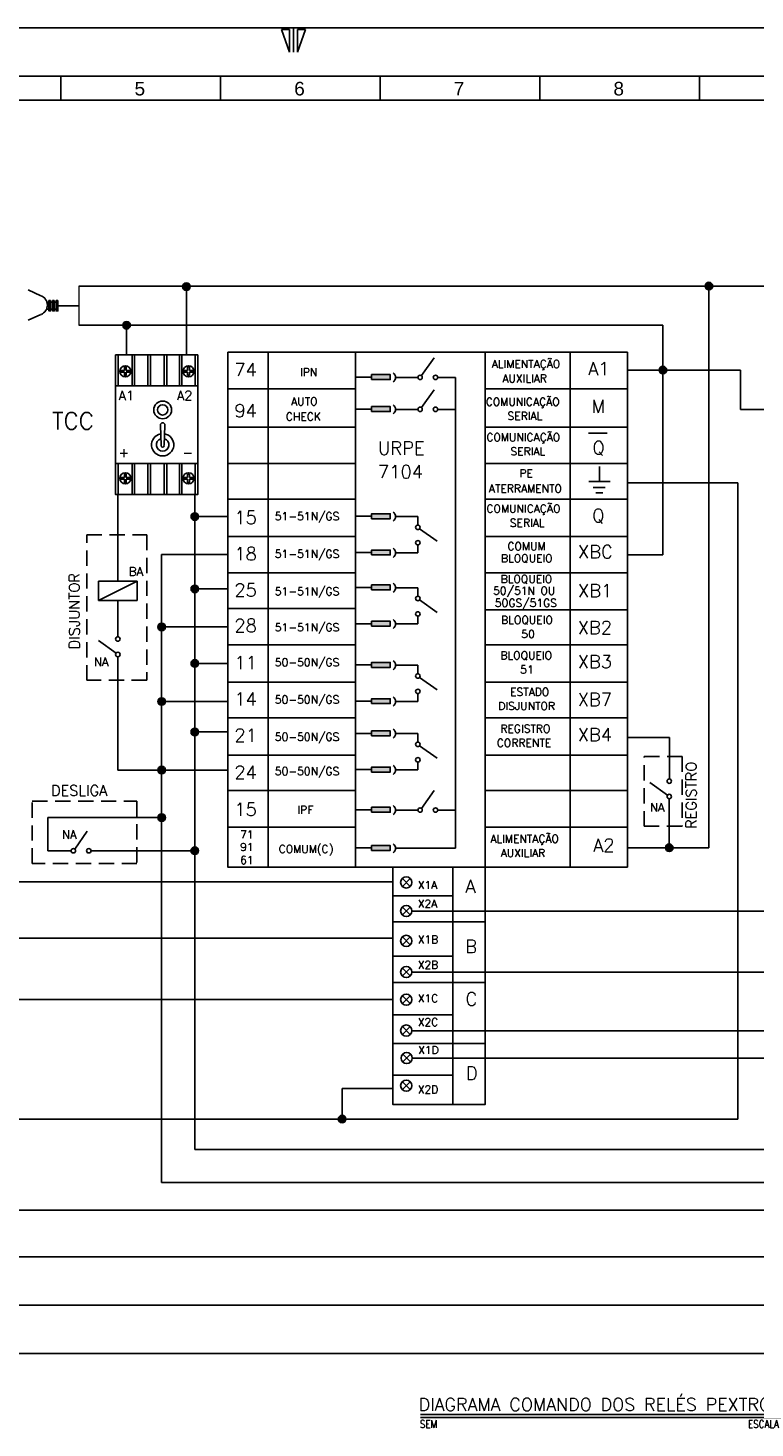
# Model space of a CAD drawing. Header units: millimetres. Extents: x 4701 to 5972, y 985 to 1750.
# Tile 4 of 9: x 4856 to 5008, y 1360 to 1651. Entities that reach past the tile are written whole.
import ezdxf
from ezdxf.enums import TextEntityAlignment as Align

# ---------------------------------------------------------------- set-up
doc = ezdxf.new("R2010")
doc.units = ezdxf.units.MM
doc.linetypes.add('DASHED', pattern=[19.05, 12.7, -6.35])
for name, color, linetype in [('CT00035', 2, 'Continuous'), ('HACHURAS', 6, 'Continuous'), ('PEN1', 1, 'Continuous'), ('PEN2', 2, 'Continuous'), ('PEN3', 3, 'Continuous'), ('PEN4', 4, 'Continuous'), ('PEN6', 6, 'Continuous'), ('TEXTO 2', 2, 'Continuous'), ('TEXTO 4', 4, 'Continuous'), ('TEXTO3', 3, 'Continuous')]:
    doc.layers.add(name, color=color, linetype=linetype)
doc.styles.add('ROMANS', font='romans.shx', dxfattribs={"height": 1.8})
doc.styles.add('ROMANS1', font='romans.shx', dxfattribs={"height": 1.8})
doc.styles.add('TEXTO STAHL', font='arial.ttf')

msp = doc.modelspace()

# ---------------------------------------------------------------- hatches: boundary and pattern name
at = {"layer": 'PEN1'}
for points in [[(4931.73, 1579.22), (4927.86, 1579.22), (4927.86, 1578.2), (4931.73, 1578.2)], [(4931.73, 1572.58), (4927.86, 1572.58), (4927.86, 1571.56), (4931.73, 1571.56)], [(4931.73, 1550.3), (4927.86, 1550.3), (4927.86, 1549.28), (4931.73, 1549.28)], [(4931.73, 1542.76), (4927.86, 1542.76), (4927.86, 1541.74), (4931.73, 1541.74)], [(4931.73, 1535.5), (4927.86, 1535.5), (4927.86, 1534.48), (4931.73, 1534.48)], [(4931.73, 1527.96), (4927.86, 1527.96), (4927.86, 1526.94), (4931.73, 1526.94)], [(4931.73, 1519.39), (4927.86, 1519.39), (4927.86, 1518.37), (4931.73, 1518.37)], [(4931.73, 1511.85), (4927.86, 1511.85), (4927.86, 1510.83), (4931.73, 1510.83)], [(4931.73, 1505.17), (4927.86, 1505.17), (4927.86, 1504.15), (4931.73, 1504.15)], [(4931.73, 1497.63), (4927.86, 1497.63), (4927.86, 1496.61), (4931.73, 1496.61)], [(4931.73, 1489.28), (4927.86, 1489.28), (4927.86, 1488.26), (4931.73, 1488.26)], [(4931.73, 1481.34), (4927.86, 1481.34), (4927.86, 1480.32), (4931.73, 1480.32)]]:
    msp.add_hatch(color=256, dxfattribs=at).paths.add_polyline_path(points)
at = {"layer": 'PEN3'}
h = msp.add_hatch(color=256, dxfattribs=at)
h.paths.add_polyline_path([(4889.38, 1598.29, 0.414214), (4888.59, 1597.51), (4889.38, 1597.51)])
h.paths.add_polyline_path([(4889.38, 1598.29), (4889.38, 1597.51), (4890.17, 1597.51, 0.414214)])
h.paths.add_polyline_path([(4890.17, 1597.51), (4888.59, 1597.51, 1)])
h = msp.add_hatch(color=256, dxfattribs=at)
h.paths.add_polyline_path([(4997.95, 1598.41, 0.414214), (4997.16, 1597.63), (4997.95, 1597.63)])
h.paths.add_polyline_path([(4997.95, 1598.41), (4997.95, 1597.63), (4998.74, 1597.63, 0.414214)])
h.paths.add_polyline_path([(4998.74, 1597.63), (4997.16, 1597.63, 1)])
h = msp.add_hatch(color=256, dxfattribs=at)
h.paths.add_polyline_path([(4876.94, 1590.27, 0.414214), (4876.15, 1589.48), (4876.94, 1589.48)])
h.paths.add_polyline_path([(4876.94, 1590.27), (4876.94, 1589.48), (4877.72, 1589.48, 0.414214)])
h.paths.add_polyline_path([(4877.72, 1589.48), (4876.15, 1589.48, 1)])
h = msp.add_hatch(color=256, dxfattribs=at)
h.paths.add_polyline_path([(4988.38, 1580.97, 0.414214), (4987.59, 1580.18), (4988.38, 1580.18)])
h.paths.add_polyline_path([(4988.38, 1580.97), (4988.38, 1580.18), (4989.17, 1580.18, 0.414214)])
h.paths.add_polyline_path([(4989.17, 1580.18), (4987.59, 1580.18, 1)])
h = msp.add_hatch(color=256, dxfattribs=at)
h.paths.add_polyline_path([(4891.12, 1550.51, 0.414214), (4890.33, 1549.72), (4891.12, 1549.72)])
h.paths.add_polyline_path([(4891.12, 1550.51), (4891.12, 1549.72), (4891.9, 1549.72, 0.414214)])
h.paths.add_polyline_path([(4891.9, 1549.72), (4890.33, 1549.72, 1)])
h = msp.add_hatch(color=256, dxfattribs=at)
h.paths.add_polyline_path([(4891.12, 1535.46, 0.414214), (4890.33, 1534.67), (4891.12, 1534.67)])
h.paths.add_polyline_path([(4891.12, 1535.46), (4891.12, 1534.67), (4891.9, 1534.67, 0.414214)])
h.paths.add_polyline_path([(4891.9, 1534.67), (4890.33, 1534.67, 1)])
h = msp.add_hatch(color=256, dxfattribs=at)
h.paths.add_polyline_path([(4884.23, 1527.55, 0.414214), (4883.44, 1526.77), (4884.23, 1526.77)])
h.paths.add_polyline_path([(4884.23, 1527.55), (4884.23, 1526.77), (4885.02, 1526.77, 0.414214)])
h.paths.add_polyline_path([(4885.02, 1526.77), (4883.44, 1526.77, 1)])
h = msp.add_hatch(color=256, dxfattribs=at)
h.paths.add_polyline_path([(4891.12, 1519.97, 0.414214), (4890.33, 1519.19), (4891.12, 1519.19)])
h.paths.add_polyline_path([(4891.12, 1519.97), (4891.12, 1519.19), (4891.9, 1519.19, 0.414214)])
h.paths.add_polyline_path([(4891.9, 1519.19), (4890.33, 1519.19, 1)])
h = msp.add_hatch(color=256, dxfattribs=at)
h.paths.add_polyline_path([(4884.23, 1512.06, 0.414214), (4883.44, 1511.28), (4884.23, 1511.28)])
h.paths.add_polyline_path([(4884.23, 1512.06), (4884.23, 1511.28), (4885.02, 1511.28, 0.414214)])
h.paths.add_polyline_path([(4885.02, 1511.28), (4883.44, 1511.28, 1)])
h = msp.add_hatch(color=256, dxfattribs=at)
h.paths.add_polyline_path([(4891.12, 1505.73, 0.414214), (4890.33, 1504.94), (4891.12, 1504.94)])
h.paths.add_polyline_path([(4891.12, 1505.73), (4891.12, 1504.94), (4891.9, 1504.94, 0.414214)])
h.paths.add_polyline_path([(4891.9, 1504.94), (4890.33, 1504.94, 1)])
h = msp.add_hatch(color=256, dxfattribs=at)
h.paths.add_polyline_path([(4884.23, 1497.82, 0.414214), (4883.44, 1497.03), (4884.23, 1497.03)])
h.paths.add_polyline_path([(4884.23, 1497.82), (4884.23, 1497.03), (4885.02, 1497.03, 0.414214)])
h.paths.add_polyline_path([(4885.02, 1497.03), (4883.44, 1497.03, 1)])
h = msp.add_hatch(color=256, dxfattribs=at)
h.paths.add_polyline_path([(4884.23, 1487.92, 0.414214), (4883.44, 1487.14), (4884.23, 1487.14)])
h.paths.add_polyline_path([(4884.23, 1487.92), (4884.23, 1487.14), (4885.02, 1487.14, 0.414214)])
h.paths.add_polyline_path([(4885.02, 1487.14), (4883.44, 1487.14, 1)])
h = msp.add_hatch(color=256, dxfattribs=at)
h.paths.add_polyline_path([(4989.7, 1481.67, 0.414214), (4988.91, 1480.88), (4989.7, 1480.88)])
h.paths.add_polyline_path([(4989.7, 1481.67), (4989.7, 1480.88), (4990.48, 1480.88, 0.414214)])
h.paths.add_polyline_path([(4990.48, 1480.88), (4988.91, 1480.88, 1)])
h = msp.add_hatch(color=256, dxfattribs=at)
h.paths.add_polyline_path([(4891.12, 1481.04, 0.414214), (4890.33, 1480.25), (4891.12, 1480.25)])
h.paths.add_polyline_path([(4891.12, 1481.04), (4891.12, 1480.25), (4891.9, 1480.25, 0.414214)])
h.paths.add_polyline_path([(4891.9, 1480.25), (4890.33, 1480.25, 1)])
h = msp.add_hatch(color=256, dxfattribs=at)
h.paths.add_polyline_path([(4921.72, 1425.28, 0.414214), (4920.93, 1424.49), (4921.72, 1424.49)])
h.paths.add_polyline_path([(4921.72, 1425.28), (4921.72, 1424.49), (4922.51, 1424.49, 0.414214)])
h.paths.add_polyline_path([(4922.51, 1424.49), (4920.93, 1424.49, 1)])

# ---------------------------------------------------------------- linework, layer by layer
at = {"layer": 'HACHURAS'}
for p, q in [((4938.22, 1579.01), (4940.83, 1582.7)), ((4938.22, 1572.37), (4940.83, 1576.06)), ((4937.82, 1547.2), (4941.51, 1544.59)), ((4937.82, 1532.4), (4941.51, 1529.79)), ((4874.77, 1521.34), (4871.08, 1523.95)), ((4937.82, 1516.3), (4941.51, 1513.69)), ((4937.82, 1502.08), (4941.51, 1499.47)), ((4989.34, 1491.81), (4985.65, 1494.42)), ((4938.22, 1489.07), (4940.83, 1492.75)), ((4866.17, 1480.61), (4868.78, 1484.3))]:
    msp.add_line(p, q, dxfattribs=at)
at = {"layer": 'PEN1'}
for p, q in [((4700.64, 1651.28), (5541.64, 1651.28)), ((4910.82, 1651), (4909.16, 1651)), ((4910.82, 1646.28), (4909.16, 1651)), ((4910.82, 1646.28), (4910.82, 1651)), ((4911.64, 1651.28), (4911.64, 1646.28)), ((4912.45, 1646.28), (4912.45, 1651)), ((4912.45, 1651), (4914.11, 1651)), ((4912.45, 1646.28), (4914.11, 1651)), ((4863.31, 1636.28), (4863.31, 1641.28)), ((4896.47, 1636.28), (4896.47, 1641.28)), ((4929.64, 1636.28), (4929.64, 1641.28)), ((4962.81, 1636.28), (4962.81, 1641.28)), ((4995.97, 1636.28), (4995.97, 1641.28)), ((5526.64, 1636.28), (4730.64, 1636.28)), ((4906.39, 1583.9), (4906.39, 1476.82)), ((4924.53, 1583.9), (4924.53, 1476.82)), ((4951.48, 1583.9), (4981.03, 1583.9)), ((4951.48, 1481.45), (4951.48, 1583.9)), ((4969.14, 1583.9), (4969.14, 1476.82)), ((4981.03, 1583.9), (4981.03, 1476.82)), ((4924.53, 1578.71), (4927.86, 1578.71)), ((4897.99, 1576.3), (4924.53, 1576.3)), ((4951.48, 1576.3), (4981.03, 1576.3)), ((4924.53, 1572.07), (4927.86, 1572.07)), ((4897.99, 1568.33), (4924.53, 1568.33)), ((4951.48, 1568.33), (4981.03, 1568.33)), ((4897.99, 1560.75), (4924.53, 1560.75)), ((4951.48, 1560.75), (4981.03, 1560.75)), ((4897.99, 1553.37), (4924.53, 1553.37)), ((4951.48, 1553.37), (4981.03, 1553.37)), ((4897.99, 1545.6), (4924.53, 1545.6)), ((4951.48, 1545.6), (4981.03, 1545.6)), ((4897.99, 1538.02), (4924.53, 1538.02)), ((4951.48, 1538.02), (4981.03, 1538.02)), ((4879.13, 1536.28), (4871.13, 1532.28)), ((4897.99, 1530.64), (4924.53, 1530.64)), ((4951.48, 1530.36), (4981.03, 1530.36)), ((4897.99, 1523.07), (4924.53, 1523.07)), ((4951.48, 1523.07), (4981.03, 1523.07)), ((4897.99, 1515.29), (4924.53, 1515.29)), ((4951.48, 1515.29), (4981.03, 1515.29)), ((4897.99, 1507.91), (4924.53, 1507.91)), ((4951.48, 1507.91), (4981.03, 1507.91)), ((4897.99, 1500.14), (4924.53, 1500.14)), ((4951.48, 1500.14), (4981.03, 1500.14)), ((4897.99, 1492.76), (4924.53, 1492.76)), ((4951.48, 1492.76), (4981.03, 1492.76)), ((4897.99, 1485.18), (4924.53, 1485.18)), ((4951.48, 1485.18), (4981.03, 1485.18)), ((4897.99, 1476.82), (4981.03, 1476.82)), ((4944.71, 1476.82), (4944.71, 1427.52)), ((4934.24, 1474.47), (4935.87, 1472.84)), ((4934.24, 1472.84), (4935.87, 1474.47)), ((4944.71, 1470.86), (4932.24, 1470.86)), ((4934.24, 1468.55), (4935.87, 1466.92)), ((4934.24, 1466.92), (4935.87, 1468.55)), ((4934.24, 1462.34), (4935.87, 1460.7)), ((4934.24, 1460.7), (4935.87, 1462.34)), ((4944.71, 1458.34), (4932.24, 1458.34)), ((4934.24, 1455.87), (4935.87, 1454.24)), ((4934.24, 1454.24), (4935.87, 1455.87)), ((4934.24, 1450.13), (4935.87, 1448.49)), ((4934.24, 1448.49), (4935.87, 1450.13)), ((4944.71, 1446.17), (4932.24, 1446.17)), ((4934.24, 1443.69), (4935.87, 1442.06)), ((4934.24, 1442.06), (4935.87, 1443.69)), ((4934.32, 1437.98), (4935.96, 1436.35)), ((4934.32, 1436.35), (4935.96, 1437.98)), ((4944.71, 1433.61), (4932.24, 1433.61)), ((4934.24, 1432.25), (4935.87, 1430.61)), ((4934.24, 1430.61), (4935.87, 1432.25))]:
    msp.add_line(p, q, dxfattribs=at)
at = {"layer": 'PEN1', "color": 1}
for p, q in [((4860.79, 1592.8), (4860.29, 1592.8)), ((4860.79, 1594.31), (4860.39, 1594.31)), ((4861.55, 1594.31), (4861.14, 1594.31)), ((4861.55, 1592.8), (4861.14, 1592.8)), ((4862.31, 1594.31), (4861.91, 1594.31)), ((4862.31, 1592.8), (4861.91, 1592.8)), ((4884.13, 1564.46), (4883.96, 1568.73)), ((4884.75, 1564.46), (4884.92, 1568.73)), ((5055.2, 1362.42), (4938, 1362.42))]:
    msp.add_line(p, q, dxfattribs=at)
for points in [[(4861.14, 1594.63), (4860.79, 1594.63), (4860.79, 1592.48), (4861.14, 1592.48)], [(4861.91, 1594.63), (4861.55, 1594.63), (4861.55, 1592.48), (4861.91, 1592.48)], [(4862.67, 1594.63), (4862.31, 1594.63), (4862.31, 1592.48), (4862.67, 1592.48)], [(4874.65, 1583.31), (4891.73, 1583.31), (4891.73, 1554.3), (4874.65, 1554.3)], [(4874.65, 1583.31), (4891.73, 1583.31), (4891.73, 1576.89), (4874.65, 1576.89)], [(4874.65, 1583.31), (4875.19, 1583.31), (4875.19, 1576.89), (4874.65, 1576.89)], [(4878.08, 1583.31), (4878.61, 1583.31), (4878.61, 1576.89), (4878.08, 1576.89)], [(4881.38, 1583.31), (4881.92, 1583.31), (4881.92, 1576.89), (4881.38, 1576.89)], [(4884.77, 1583.31), (4885.31, 1583.31), (4885.31, 1576.89), (4884.77, 1576.89)], [(4887.91, 1583.31), (4888.45, 1583.31), (4888.45, 1576.89), (4887.91, 1576.89)], [(4891.19, 1583.31), (4891.73, 1583.31), (4891.73, 1576.89), (4891.19, 1576.89)], [(4874.65, 1554.3), (4891.73, 1554.3), (4891.73, 1560.72), (4874.65, 1560.72)], [(4874.65, 1554.3), (4875.19, 1554.3), (4875.19, 1560.72), (4874.65, 1560.72)], [(4878.08, 1554.3), (4878.61, 1554.3), (4878.61, 1560.72), (4878.08, 1560.72)], [(4881.38, 1554.3), (4881.92, 1554.3), (4881.92, 1560.72), (4881.38, 1560.72)], [(4884.77, 1554.3), (4885.31, 1554.3), (4885.31, 1560.72), (4884.77, 1560.72)], [(4887.91, 1554.3), (4888.45, 1554.3), (4888.45, 1560.72), (4887.91, 1560.72)], [(4891.19, 1554.3), (4891.73, 1554.3), (4891.73, 1560.72), (4891.19, 1560.72)]]:
    msp.add_lwpolyline(points, close=True, dxfattribs=at)
at = {"layer": 'PEN1'}
for points in [[(4897.99, 1583.9), (4951.48, 1583.9), (4951.48, 1476.82), (4897.99, 1476.82)], [(4927.86, 1578.2), (4931.73, 1578.2), (4931.73, 1579.22), (4927.86, 1579.22)], [(4927.86, 1571.56), (4931.73, 1571.56), (4931.73, 1572.58), (4927.86, 1572.58)], [(4927.86, 1549.28), (4931.73, 1549.28), (4931.73, 1550.3), (4927.86, 1550.3)], [(4927.86, 1541.74), (4931.73, 1541.74), (4931.73, 1542.76), (4927.86, 1542.76)], [(4927.86, 1534.48), (4931.73, 1534.48), (4931.73, 1535.5), (4927.86, 1535.5)], [(4927.86, 1526.94), (4931.73, 1526.94), (4931.73, 1527.96), (4927.86, 1527.96)], [(4927.86, 1518.37), (4931.73, 1518.37), (4931.73, 1519.39), (4927.86, 1519.39)], [(4927.86, 1510.83), (4931.73, 1510.83), (4931.73, 1511.85), (4927.86, 1511.85)], [(4927.86, 1504.15), (4931.73, 1504.15), (4931.73, 1505.17), (4927.86, 1505.17)], [(4927.86, 1496.61), (4931.73, 1496.61), (4931.73, 1497.63), (4927.86, 1497.63)], [(4927.86, 1488.26), (4931.73, 1488.26), (4931.73, 1489.28), (4927.86, 1489.28)], [(4927.86, 1480.32), (4931.73, 1480.32), (4931.73, 1481.34), (4927.86, 1481.34)], [(4932.24, 1476.82), (4951.48, 1476.82), (4951.48, 1427.52), (4932.24, 1427.52)], [(4951.48, 1452.84), (4932.24, 1452.84), (4932.24, 1465.5), (4951.48, 1465.5)], [(4951.48, 1440.18), (4932.24, 1440.18), (4932.24, 1452.84), (4951.48, 1452.84)], [(4951.48, 1427.52), (4932.24, 1427.52), (4932.24, 1440.18), (4951.48, 1440.18)]]:
    msp.add_lwpolyline(points, close=True, dxfattribs=at)
at = {"layer": 'PEN1', "color": 1}
for points in [[(4876.5, 1580.1), (4876.5, 1580.82), (4876.86, 1580.82), (4876.86, 1580.1)], [(4889.63, 1580.1), (4889.63, 1580.82), (4889.99, 1580.82), (4889.99, 1580.1)], [(4876.5, 1579.74), (4875.82, 1579.74), (4875.82, 1580.1), (4876.5, 1580.1)], [(4876.86, 1579.74), (4876.86, 1579.09), (4876.5, 1579.09), (4876.5, 1579.74)], [(4876.86, 1580.1), (4877.55, 1580.1), (4877.55, 1579.74), (4876.86, 1579.74)], [(4889.63, 1579.74), (4888.94, 1579.74), (4888.94, 1580.1), (4889.63, 1580.1)], [(4889.99, 1579.74), (4889.99, 1579.09), (4889.63, 1579.09), (4889.63, 1579.74)], [(4889.99, 1580.1), (4890.68, 1580.1), (4890.68, 1579.74), (4889.99, 1579.74)], [(4876.5, 1557.86), (4875.82, 1557.86), (4875.82, 1557.51), (4876.5, 1557.51)], [(4876.86, 1557.86), (4876.86, 1558.52), (4876.5, 1558.52), (4876.5, 1557.86)], [(4876.5, 1557.51), (4876.5, 1556.78), (4876.86, 1556.78), (4876.86, 1557.51)], [(4876.86, 1557.51), (4877.55, 1557.51), (4877.55, 1557.86), (4876.86, 1557.86)], [(4889.63, 1557.86), (4888.94, 1557.86), (4888.94, 1557.51), (4889.63, 1557.51)], [(4889.99, 1557.86), (4889.99, 1558.52), (4889.63, 1558.52), (4889.63, 1557.86)], [(4889.63, 1557.51), (4889.63, 1556.78), (4889.99, 1556.78), (4889.99, 1557.51)], [(4889.99, 1557.51), (4890.68, 1557.51), (4890.68, 1557.86), (4889.99, 1557.86)]]:
    msp.add_lwpolyline(points, dxfattribs=at)
for centre, radius in [((4876.68, 1579.92), 1.16), ((4889.81, 1579.92), 1.16), ((4884.44, 1571.89), 1.84), ((4884.44, 1571.89), 1.07), ((4876.68, 1557.68), 1.16), ((4889.81, 1557.68), 1.16)]:
    msp.add_circle(centre, radius, dxfattribs=at)
at = {"layer": 'PEN1'}
for centre, radius in [((4937.93, 1578.65), 0.463), ((4941.14, 1578.65), 0.463), ((4937.93, 1572.01), 0.463), ((4941.14, 1572.01), 0.463), ((4937.47, 1547.49), 0.463), ((4937.47, 1544.28), 0.463), ((4937.47, 1532.7), 0.463), ((4937.47, 1529.48), 0.463), ((4875.13, 1524.26), 0.463), ((4875.13, 1521.05), 0.463), ((4937.47, 1516.59), 0.463), ((4937.47, 1513.38), 0.463), ((4937.47, 1502.37), 0.463), ((4937.47, 1499.16), 0.463), ((4989.7, 1494.73), 0.463), ((4989.7, 1491.52), 0.463), ((4937.93, 1488.71), 0.463), ((4941.14, 1488.71), 0.463), ((4865.88, 1480.25), 0.463), ((4869.09, 1480.25), 0.463), ((4935.05, 1473.66), 1.16), ((4935.05, 1467.73), 1.16), ((4935.05, 1461.52), 1.16), ((4935.05, 1455.05), 1.16), ((4935.05, 1449.31), 1.16), ((4935.05, 1442.88), 1.16), ((4935.14, 1437.16), 1.16), ((4935.05, 1431.43), 1.16)]:
    msp.add_circle(centre, radius, dxfattribs=at)
for centre in [(4931.69, 1578.65), (4931.69, 1572.01), (4931.69, 1549.72), (4931.69, 1542.18), (4931.69, 1534.93), (4931.69, 1527.39), (4931.69, 1518.82), (4931.69, 1511.28), (4931.69, 1504.6), (4931.69, 1497.06), (4931.69, 1488.71), (4931.69, 1480.76)]:
    msp.add_arc(centre, 1.13, 303.7367, 56.2633, dxfattribs=at)
at = {"layer": 'PEN1', "color": 1}
for centre, radius, start, end in [((4884.44, 1568.73), 0.481, 0, 180), ((4884.44, 1564.64), 2.31, 100.3157, 79.9296), ((4884.44, 1564.64), 1.32, 106.4393, 73.9988), ((4884.44, 1564.46), 0.311, 180, 355.4377)]:
    msp.add_arc(centre, radius, start, end, dxfattribs=at)
at = {"layer": 'PEN2'}
for p, q in [((4856.46, 1596.82), (4859.16, 1595.62)), ((4856.46, 1590.54), (4859.16, 1591.74))]:
    msp.add_line(p, q, dxfattribs=at)
msp.add_arc((4858.4, 1593.68), 2.09, 291.4608, 68.5392, dxfattribs=at)
at = {"layer": 'PEN3'}
for p, q in [((4867.02, 1597.63), (5013.87, 1597.63)), ((4889.38, 1597.63), (4889.38, 1583.31)), ((4997.95, 1597.63), (4997.95, 1480.88)), ((4867.02, 1589.48), (4988.38, 1589.48)), ((4876.94, 1589.48), (4876.94, 1583.31)), ((4988.38, 1589.48), (4988.38, 1541.8)), ((5004.51, 1580.18), (4981.03, 1580.18)), ((5004.51, 1580.18), (5004.51, 1571.99)), ((5004.51, 1571.99), (5030.08, 1571.99)), ((4972.94, 1567.04), (4976.82, 1567.04)), ((4975.2, 1557.01), (4975.2, 1560.12)), ((4972.99, 1557.01), (4977.42, 1557.01)), ((4875.13, 1536.28), (4875.13, 1554.3)), ((4891.12, 1554.3), (4891.12, 1504.94)), ((4973.91, 1555.78), (4976.35, 1555.78)), ((4974.47, 1554.68), (4975.9, 1554.68)), ((4981.03, 1556.75), (5003.94, 1556.75)), ((5003.94, 1556.75), (5003.94, 1424.49)), ((4897.99, 1549.72), (4891.12, 1549.72)), ((4884.23, 1541.81), (4884.23, 1411.31)), ((4897.99, 1541.81), (4884.23, 1541.81)), ((4988.38, 1541.8), (4981.03, 1541.8)), ((4897.99, 1534.67), (4891.12, 1534.67)), ((4897.99, 1526.77), (4884.23, 1526.77)), ((4875.13, 1497.03), (4875.13, 1520.59)), ((4897.99, 1519.19), (4891.12, 1519.19)), ((4897.99, 1511.28), (4884.23, 1511.28)), ((4897.99, 1504.94), (4891.12, 1504.94)), ((4891.12, 1418.14), (4891.12, 1504.94)), ((4981.03, 1503.77), (4989.74, 1503.77)), ((4989.74, 1495.19), (4989.74, 1503.77)), ((4897.99, 1497.03), (4875.13, 1497.03)), ((4989.7, 1480.88), (4989.7, 1491.06)), ((4860.55, 1487.14), (4884.23, 1487.14)), ((4869.55, 1480.25), (4891.12, 1480.25)), ((4997.95, 1480.88), (4981.03, 1480.88)), ((4932.24, 1473.82), (4848.14, 1473.82)), ((4936.21, 1467.73), (5030.08, 1467.73)), ((4932.24, 1462.09), (4841.78, 1462.09)), ((4936.21, 1455.05), (5030.08, 1455.05)), ((4932.24, 1449.3), (4835.03, 1449.3)), ((4936.21, 1442.85), (5030.08, 1442.85)), ((5057.27, 1437.16), (4936.3, 1437.16)), ((4932.24, 1430.84), (4921.72, 1430.84)), ((4921.72, 1430.84), (4921.72, 1424.49)), ((5003.94, 1424.49), (4780.11, 1424.49)), ((5010.65, 1418.14), (4891.12, 1418.14)), ((5018.29, 1411.31), (4884.23, 1411.31)), ((5128.78, 1405.52), (4793, 1405.52)), ((5136.15, 1395.87), (4811.84, 1395.87)), ((5143.52, 1385.8), (4811.84, 1385.8)), ((4809.32, 1375.72), (5151.19, 1375.72))]:
    msp.add_line(p, q, dxfattribs=at)
at = {"layer": 'PEN3', "lineweight": 13, "ltscale": 0.25}
msp.add_line((4867.02, 1597.63), (4867.02, 1589.48), dxfattribs=at)
at = {"layer": 'PEN3'}
for centre in [(4889.38, 1597.51), (4997.95, 1597.63), (4876.94, 1589.48), (4988.38, 1580.18), (4891.12, 1549.72), (4891.12, 1534.67), (4884.23, 1526.77), (4891.12, 1519.19), (4884.23, 1511.28), (4891.12, 1504.94), (4884.23, 1497.03), (4884.23, 1487.14), (4989.7, 1480.88), (4891.12, 1480.25), (4921.72, 1424.49)]:
    msp.add_circle(centre, 0.788, dxfattribs=at)
at = {"layer": 'PEN6'}
msp.add_line((5531.64, 1641.28), (4725.64, 1641.28), dxfattribs=at)
at = {"layer": 'TEXTO 2', "linetype": 'DASHED', "ltscale": 0.25}
for points in [[(4868.65, 1545.92), (4881.17, 1545.92), (4881.17, 1515.69), (4868.65, 1515.69)], [(4984.52, 1499.82), (4992.36, 1499.82), (4992.36, 1485.33), (4984.52, 1485.33)], [(4879.1, 1490.54), (4879.1, 1477.59), (4857.34, 1477.59), (4857.34, 1490.54)]]:
    msp.add_lwpolyline(points, close=True, dxfattribs=at)
at = {"layer": 'TEXTO 2'}
msp.add_lwpolyline([(4879.13, 1532.28), (4871.13, 1532.28), (4871.13, 1536.28), (4879.13, 1536.28)], close=True, dxfattribs=at)
at = {"layer": 'TEXTO 4', "linetype": 'Continuous', "ltscale": 50}
msp.add_line((5055.19, 1363.05), (4938, 1363.05), dxfattribs=at)
at = {"layer": 'TEXTO3'}
for p, q in [((4867.02, 1593.56), (4862.67, 1593.56)), ((4932.82, 1578.65), (4937.47, 1578.65)), ((4941.6, 1578.65), (4945.29, 1578.65)), ((4945.29, 1578.65), (4945.29, 1480.76)), ((4932.82, 1572.01), (4937.47, 1572.01)), ((4941.6, 1572.01), (4945.29, 1572.01)), ((4924.53, 1549.79), (4927.86, 1549.79)), ((4932.82, 1549.72), (4937.47, 1549.72)), ((4937.47, 1549.72), (4937.47, 1547.96)), ((4937.47, 1543.82), (4937.47, 1542.18)), ((4924.53, 1542.25), (4927.86, 1542.25)), ((4932.82, 1542.18), (4937.47, 1542.18)), ((4924.53, 1534.99), (4927.86, 1534.99)), ((4932.82, 1534.93), (4937.47, 1534.93)), ((4937.47, 1534.93), (4937.47, 1533.16)), ((4875.13, 1524.72), (4875.13, 1532.28)), ((4937.47, 1529.02), (4937.47, 1527.39)), ((4924.53, 1527.45), (4927.86, 1527.45)), ((4932.82, 1527.39), (4937.47, 1527.39)), ((4924.53, 1518.88), (4927.86, 1518.88)), ((4932.82, 1518.82), (4937.47, 1518.82)), ((4937.47, 1518.82), (4937.47, 1517.05)), ((4924.53, 1511.34), (4927.86, 1511.34)), ((4932.82, 1511.28), (4937.47, 1511.28)), ((4937.47, 1512.91), (4937.47, 1511.28)), ((4924.53, 1504.66), (4927.86, 1504.66)), ((4932.82, 1504.6), (4937.47, 1504.6)), ((4937.47, 1504.6), (4937.47, 1502.83)), ((4924.53, 1497.12), (4927.86, 1497.12)), ((4932.82, 1497.06), (4937.47, 1497.06)), ((4937.47, 1498.69), (4937.47, 1497.06)), ((4860.55, 1487.14), (4860.55, 1480.25)), ((4924.53, 1488.77), (4927.86, 1488.77)), ((4932.82, 1488.71), (4937.47, 1488.71)), ((4941.6, 1488.71), (4945.29, 1488.71)), ((4860.55, 1480.25), (4865.42, 1480.25)), ((4924.53, 1480.83), (4927.86, 1480.83)), ((4932.82, 1480.76), (4945.29, 1480.76))]:
    msp.add_line(p, q, dxfattribs=at)

# ---------------------------------------------------------------- texts
at = {"layer": 'CT00035', "style": 'ROMANS'}
for s, p in [('DISJUNTOR', (4867.19, 1522.15)), ('REGISTRO', (4995.35, 1484.82))]:
    msp.add_text(s, height=2.2, rotation=90, dxfattribs=at).set_placement(p)
msp.add_text('DESLIGA', height=2.2, dxfattribs=at).set_placement((4861.25, 1491.67))
at = {"layer": 'PEN1', "style": 'TEXTO STAHL'}
for s, p in [('5', (4879.7, 1638.67)), ('6', (4912.87, 1638.67)), ('7', (4946.03, 1638.67)), ('8', (4979.2, 1638.67))]:
    msp.add_text(s, height=2.83, dxfattribs=at).set_placement(p, align=Align.MIDDLE_CENTER)
at = {"layer": 'PEN1'}
for s, height, style, p in [('BA', 1.774, 'ROMANS', (4877.4, 1537.41)), ('NA', 1.774, 'ROMANS', (4870.15, 1518.63)), ('NA', 1.774, 'ROMANS', (4985.68, 1488.38)), ('NA', 1.774, 'ROMANS', (4863.52, 1482.76)), ('SEM                                                                 ESCALA', 1.6, 'ROMANS1', (4937.85, 1360.29))]:
    msp.add_text(s, height=height, dxfattribs=dict(at, style=style)).set_placement(p)
at = {"layer": 'PEN2', "style": 'ROMANS'}
for s, height, p in [('IPN', 1.638, (4913, 1578.91)), ('ALIMENTAÇÃO', 1.638, (4952.82, 1580.62)), ('AUXILIAR', 1.638, (4955.02, 1577.6)), ('A1', 1.966, (4875.3, 1573.89)), ('A2', 1.966, (4887.41, 1573.89)), ('AUTO', 1.638, (4911.14, 1572.84)), ('COMUNICAÇÃO', 1.638, (4951.56, 1572.75)), ('CHECK', 1.638, (4910.04, 1569.69)), ('SERIAL', 1.638, (4956.1, 1569.82)), ('COMUNICAÇÃO', 1.638, (4951.69, 1565.39)), ('+', 1.97, (4875.3, 1562.06)), ('-', 1.97, (4888.59, 1562.06)), ('SERIAL', 1.638, (4956.7, 1562.46)), ('PE', 1.638, (4958.57, 1557.9)), ('ATERRAMENTO', 1.638, (4952.23, 1554.73)), ('COMUNICAÇÃO', 1.638, (4951.72, 1550.54)), ('51-51N/GS', 1.638, (4907.75, 1548.97)), ('SERIAL', 1.638, (4956.57, 1547.6)), ('51-51N/GS', 1.638, (4907.75, 1541.15)), ('COMUM', 1.638, (4956.08, 1542.74)), ('BLOQUEIO', 1.638, (4954.73, 1540.23)), ('BLOQUEIO', 1.638, (4954.66, 1535.92)), ('51-51N/GS', 1.638, (4907.75, 1533.34)), ('50/51N OU ', 1.638, (4953.1, 1533.48)), ('50GS/51GS', 1.638, (4953.46, 1530.96)), ('BLOQUEIO', 1.638, (4954.76, 1527.42)), ('51-51N/GS', 1.638, (4907.75, 1525.88)), ('50', 1.638, (4958.95, 1524.48)), ('50-50N/GS', 1.638, (4907.75, 1518.6)), ('BLOQUEIO', 1.638, (4954.61, 1520.04)), ('51', 1.638, (4958.74, 1517.1)), ('ESTADO ', 1.638, (4956.63, 1512.46)), ('50-50N/GS', 1.638, (4907.75, 1510.86)), ('DISJUNTOR', 1.638, (4954.17, 1509.53)), ('50-50N/GS', 1.638, (4907.75, 1503.12)), ('REGISTRO', 1.638, (4954.61, 1504.8)), ('CORRENTE', 1.638, (4953.87, 1501.86)), ('50-50N/GS', 1.638, (4907.75, 1495.97)), ('IPF', 1.638, (4912.46, 1487.94)), ('COMUM(C)', 1.638, (4908.54, 1479.81)), ('ALIMENTAÇÃO', 1.638, (4952.53, 1481.92)), ('AUXILIAR', 1.638, (4954.67, 1478.98)), ('X1A', 1.638, (4937.43, 1472.32)), ('X2A', 1.638, (4937.43, 1468.44)), ('X1B', 1.638, (4937.43, 1461)), ('X2B', 1.638, (4937.43, 1455.73)), ('X1C', 1.638, (4937.43, 1448.76)), ('X2C', 1.638, (4937.43, 1443.82)), ('X1D', 1.638, (4937.51, 1438.01)), ('X2D', 1.638, (4937.43, 1429.81))]:
    msp.add_text(s, height=height, dxfattribs=at).set_placement(p)
at = {"layer": 'PEN3', "style": 'ROMANS'}
for s, height, p in [('74', 2.73, (4899.34, 1578.91)), ('A1', 2.73, (4972.84, 1579.1)), ('94', 2.73, (4899.34, 1570.37)), ('M', 2.73, (4973.55, 1571.29)), ('URPE', 2.73, (4929.17, 1562.58)), ('Q', 2.73, (4973.73, 1562.67)), ('7104', 2.73, (4929.17, 1557.67)), ('Q', 2.73, (4973.67, 1548.56)), ('15', 2.73, (4899.34, 1548.17)), ('18', 2.73, (4899.34, 1540.63)), ('XBC', 2.73, (4970.73, 1541.04)), ('25', 2.73, (4899.34, 1533.08)), ('XB1', 2.73, (4970.73, 1532.96)), ('28', 2.73, (4899.34, 1525.7)), ('XB2', 2.73, (4970.67, 1525.28)), ('11', 2.73, (4899.34, 1517.99)), ('XB3', 2.73, (4970.67, 1518.2)), ('14', 2.73, (4899.34, 1510.45)), ('XB7', 2.73, (4970.67, 1510.33)), ('21', 2.73, (4899.34, 1502.9)), ('XB4', 2.73, (4970.67, 1503.03)), ('24', 2.73, (4899.34, 1495.2)), ('15', 2.73, (4899.34, 1487.49)), ('71', 1.638, (4900.53, 1482.8)), ('91', 1.638, (4900.53, 1480.22)), ('A2', 2.73, (4973.89, 1480.03)), ('61', 1.638, (4900.53, 1477.5)), ('A', 2.73, (4947.35, 1471.49)), ('B', 2.73, (4947.3, 1459)), ('C', 2.73, (4947.35, 1448.07)), ('D', 2.73, (4947.43, 1432.65))]:
    msp.add_text(s, height=height, dxfattribs=at).set_placement(p)
at = {"layer": 'PEN4', "style": 'ROMANS'}
msp.add_text('TCC', height=3.5, dxfattribs=at).set_placement((4861.45, 1567.85))
at = {"layer": 'TEXTO 4', "linetype": 'Continuous', "ltscale": 50, "style": 'ROMANS'}
msp.add_text('DIAGRAMA COMANDO DOS RELÉS PEXTRON 7104 E 2405', height=2.666, dxfattribs=at).set_placement((4937.62, 1363.81))

doc.saveas('drawing.dxf')
